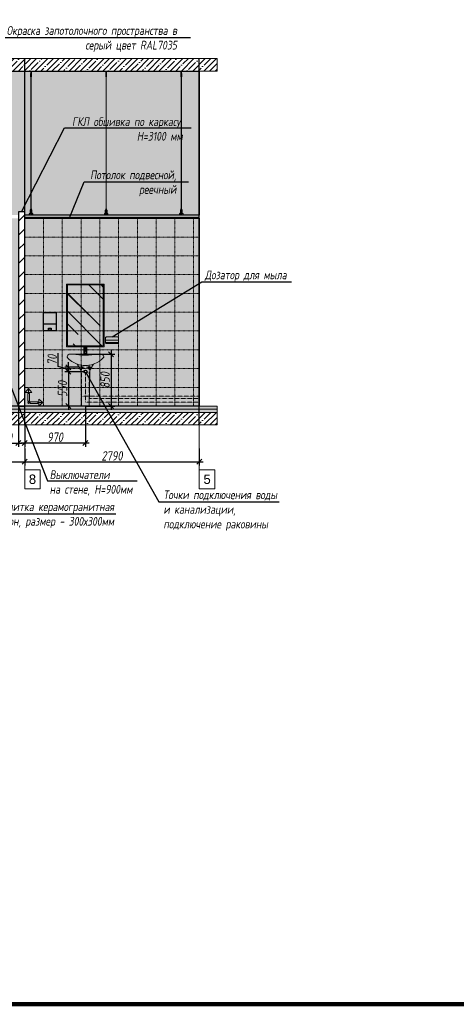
# Model space of a CAD drawing. Header units: millimetres. Extents: x -57162 to 485422, y -209335 to -9481.
# Tile 235 of 256: x 243923 to 250899, y -209335 to -193617. Entities that reach past the tile are written whole.
import ezdxf
from ezdxf import colors
from ezdxf.entities.mleader import LeaderData, LeaderLine
from ezdxf.math import Vec2, Vec3

# ---------------------------------------------------------------- set-up
doc = ezdxf.new("R2010")
doc.units = ezdxf.units.MM
doc.linetypes.add('( Hidden )', pattern=[0.375, 0.25, -0.125])
doc.linetypes.add('DASHDOT', pattern=[25.4, 12.7, -6.35, 0, -6.35])
doc.layers.get('Defpoints').update_dxf_attribs({"color": 31})
for name, color, linetype, lineweight in [('01 Остекление', 152, 'Continuous', 5), ('3_RC_Ceiling', 253, 'Continuous', 5), ('A-DETL-GENF', 7, 'Continuous', 5), ('dim_pot', 128, 'Continuous', 9), ('meb', 26, 'Continuous', 15), ('Сантехнические приборы', 7, 'Continuous', 5)]:
    doc.layers.add(name, color=color, linetype=linetype, lineweight=lineweight)
for name, color, linetype, lineweight, true_color in [('dim_per', 7, 'Continuous', 9, 0x1c3800), ('dim_razv', 7, 'DASHDOT', 9, 0x183018), ('pol', 7, 'Continuous', 15, 0x55666d), ('wall_new', 7, 'Continuous', 30, 0x003d7a)]:
    doc.layers.add(name, color=color, linetype=linetype, lineweight=lineweight, true_color=true_color)
doc.styles.add('fl_iso paper', font='isocpeur.ttf', dxfattribs={"width": 0.8, "oblique": 10})
doc.styles.get("Standard").update_dxf_attribs({"font": 'arial.ttf'})
doc.dimstyles.new('In tre 1_50', dxfattribs={"dimtxt": 150, "dimasz": 80, "dimexe": 60, "dimexo": 10, "dimgap": 20, "dimtad": 1, "dimdec": 0, "dimrnd": 5, "dimzin": 0, "dimdsep": 46, "dimtxsty": 'fl_iso paper', "dimblk": 'OBLIQUE', "dimcen": 0, "dimdle": 60, "dimadec": 0, "dimazin": 0, "dimtfac": 1, "dimtdec": 0, "dimtofl": 0, "dimtmove": 1, "dimatfit": 1, "dimfxl": 40, "dimtolj": 1, "dimtzin": 0, "dimarcsym": 1})

# ---------------------------------------------------------------- blocks, each defined once
blk = doc.blocks.new('_Oblique')
at = {"color": 0, "linetype": 'ByBlock', "lineweight": -2}
blk.add_line((-0.5, -0.5), (0.5, 0.5), dxfattribs=at)
blk = doc.blocks.new('*D848')
at = {"layer": 'Defpoints', "color": 0, "linetype": 'ByBlock', "transparency": 16777216}
for p in [(242363, -200452), (244003, -200452), (244003, -200675)]:
    blk.add_point(p, dxfattribs=at)
at = {"layer": 'dim_razv', "color": 0, "linetype": 'ByBlock', "lineweight": -2, "transparency": 16777216}
for p, q in [((242363, -200462), (242363, -200735)), ((244003, -200462), (244003, -200735)), ((242303, -200675), (244063, -200675))]:
    blk.add_line(p, q, dxfattribs=at)
at = {"layer": 'dim_razv', "color": 0, "linetype": 'ByBlock', "lineweight": -2, "transparency": 16777216, "xscale": 80, "yscale": 80, "zscale": 80, "rotation": 180}
blk.add_blockref('_Oblique', (242363, -200675), dxfattribs=at)
at = {"layer": 'dim_razv', "color": 0, "linetype": 'ByBlock', "lineweight": -2, "transparency": 16777216, "xscale": 80, "yscale": 80, "zscale": 80}
blk.add_blockref('_Oblique', (244003, -200675), dxfattribs=at)
at = {"layer": 'dim_razv', "color": 0, "linetype": 'ByBlock', "transparency": 16777216, "insert": (243183, -200580), "char_height": 150, "attachment_point": 5, "style": 'fl_iso paper'}
blk.add_mtext('\\A1;1640', dxfattribs=at)
blk = doc.blocks.new('*D849')
at = {"layer": 'Defpoints', "color": 0, "linetype": 'ByBlock', "transparency": 16777216}
for p in [(244003, -200452), (246793, -200452), (246793, -200675)]:
    blk.add_point(p, dxfattribs=at)
at = {"layer": 'dim_razv', "color": 0, "linetype": 'ByBlock', "lineweight": -2, "transparency": 16777216}
for p, q in [((244003, -200462), (244003, -200735)), ((246793, -200462), (246793, -200735)), ((243943, -200675), (246853, -200675))]:
    blk.add_line(p, q, dxfattribs=at)
at = {"layer": 'dim_razv', "color": 0, "linetype": 'ByBlock', "lineweight": -2, "transparency": 16777216, "xscale": 80, "yscale": 80, "zscale": 80, "rotation": 180}
blk.add_blockref('_Oblique', (244003, -200675), dxfattribs=at)
at = {"layer": 'dim_razv', "color": 0, "linetype": 'ByBlock', "lineweight": -2, "transparency": 16777216, "xscale": 80, "yscale": 80, "zscale": 80}
blk.add_blockref('_Oblique', (246793, -200675), dxfattribs=at)
at = {"layer": 'dim_razv', "color": 0, "linetype": 'ByBlock', "transparency": 16777216, "insert": (245398, -200580), "char_height": 150, "attachment_point": 5, "style": 'fl_iso paper'}
blk.add_mtext('\\A1;2790', dxfattribs=at)
blk = doc.blocks.new('*U906')
at = {"layer": '3_RC_Ceiling', "ltscale": 20}
for p, q in [((490275, -63310), (490275, -63370)), ((490280, -63305), (490280, -63324)), ((490285, -63310), (490285, -63370)), ((490272, -63363), (490278, -63363)), ((490272, -63391), (490278, -63391)), ((490285, -63348), (490275, -63348)), ((490285, -63370), (490275, -63370)), ((490278, -63349), (490278, -63370)), ((490278, -63398), (490278, -63357)), ((490278, -65492), (490278, -63404)), ((490282, -63349), (490282, -63370)), ((490282, -63398), (490282, -63357)), ((490282, -63363), (490287, -63363)), ((490282, -63391), (490287, -63391)), ((490282, -65492), (490282, -63404)), ((490272, -65524), (490278, -65524)), ((490278, -65511), (490278, -65483)), ((490278, -65559), (490278, -65519)), ((490282, -65511), (490282, -65483)), ((490282, -65559), (490282, -65519)), ((490282, -65524), (490287, -65524)), ((490272, -65553), (490278, -65553)), ((490286, -65569), (490274, -65569)), ((490274, -65587), (490274, -65598)), ((490274, -65598), (490274, -65604)), ((490276, -65575), (490276, -65571)), ((490278, -65571), (490277, -65571)), ((490277, -65575), (490277, -65571)), ((490278, -65575), (490277, -65575)), ((490278, -65575), (490277, -65575)), ((490278, -65583), (490278, -65566)), ((490282, -65553), (490287, -65553)), ((490282, -65583), (490282, -65566)), ((490283, -65571), (490282, -65571)), ((490282, -65575), (490282, -65571)), ((490283, -65575), (490282, -65575)), ((490282, -65575), (490282, -65575)), ((490283, -65575), (490283, -65571)), ((490286, -65587), (490286, -65598)), ((490286, -65598), (490286, -65604))]:
    blk.add_line(p, q, dxfattribs=at)
at = {"layer": '3_RC_Ceiling', "ltscale": 20, "elevation": -5}
blk.add_lwpolyline([(490272, -63352), (490272, -63403, 0.311691), (490287, -63403), (490287, -63352, 0.333333)], format="xyb", close=True, dxfattribs=at)
at = {"layer": '3_RC_Ceiling', "ltscale": 20}
for points in [[(490282, -63358, 0.15158), (490282, -63357, 0.106977), (490281, -63357, 0.07462), (490281, -63356, 0.061287), (490280, -63356, 0.061287), (490279, -63356, 0.07462), (490278, -63357, 0.106977), (490278, -63357, 0.15158), (490278, -63358, 0.156429), (490278, -63358, 0.106977)], [(490282, -63397, -0.15158), (490282, -63398, -0.106977), (490281, -63398, -0.07462), (490281, -63398, -0.061287), (490280, -63399, -0.061287), (490279, -63398, -0.07462), (490278, -63398, -0.106977), (490278, -63398, -0.15158), (490278, -63397, -0.156429), (490278, -63397, -0.106977)], [(490282, -63358, -0.164855), (490282, -63358, -0.106977)], [(490282, -63397, -0.164855), (490282, -63397, -0.15158)], [(490287, -65525, -0.160742), (490294, -65538), (490294, -65568, 0.196304), (490301, -65586, -0.186577), (490302, -65588, 0.403263), (490303, -65589), (490303, -65589, 0.315299), (490305, -65588), (490305, -65588, -0.253979), (490306, -65587, -0.113914), (490307, -65587, -0.349227), (490308, -65588), (490308, -65590, -0.065543), (490308, -65592), (490306, -65597, -0.339454), (490296, -65604), (490263, -65604, -0.339454), (490254, -65597), (490252, -65592, -0.065543), (490252, -65590), (490252, -65588, -0.349227), (490253, -65587, -0.113914), (490254, -65587, -0.253979), (490255, -65588), (490255, -65588, 0.315299), (490256, -65589), (490256, -65589, 0.403263), (490258, -65588, -0.186577), (490259, -65586, 0.196304), (490266, -65568), (490266, -65538, -0.160742), (490272, -65525)], [(490282, -65519, 0.15158), (490282, -65519, 0.106977), (490281, -65518, 0.07462), (490281, -65518, 0.061287), (490280, -65518, 0.061287), (490279, -65518, 0.07462), (490278, -65518, 0.106977), (490278, -65519, 0.15158), (490278, -65519, 0.156429), (490278, -65520, 0.106977)], [(490282, -65519, -0.164855), (490282, -65520, -0.106977)], [(490286, -65589), (490286, -65589, 0.414214), (490287, -65588), (490287, -65587, 0.414214), (490286, -65587), (490273, -65587, 0.414214), (490273, -65587), (490273, -65588, 0.414214), (490273, -65589), (490274, -65589)], [(490286, -65596), (490286, -65596, -0.414214), (490287, -65596), (490287, -65597, -0.414214), (490286, -65598), (490273, -65598, -0.414214), (490273, -65597), (490273, -65596, -0.414214), (490273, -65596), (490274, -65596)], [(490286, -65604), (490286, -65605, -0.414214), (490283, -65608), (490277, -65608, -0.414214), (490274, -65605), (490274, -65604)], [(490282, -65559, -0.15158), (490282, -65559, -0.106977), (490281, -65560, -0.07462), (490281, -65560, -0.061287), (490280, -65560, -0.061287), (490279, -65560, -0.07462), (490278, -65560, -0.106977), (490278, -65559, -0.15158), (490278, -65559, -0.156429), (490278, -65558, -0.106977)], [(490282, -65558, -0.164855), (490282, -65559, -0.15158)]]:
    blk.add_lwpolyline(points, format="xyb", dxfattribs=at)
blk.add_lwpolyline([(490272, -65513), (490272, -65564, 0.311691), (490287, -65564), (490287, -65513, 0.333333)], format="xyb", close=True, dxfattribs=at)
at = {"layer": '3_RC_Ceiling', "ltscale": 20, "const_width": 2.22}
blk.add_lwpolyline([(490308, -65585, -1), (490312, -65585), (490312, -65586, -0.267949), (490311, -65587, 0.57735), (490311, -65590, -0.267949), (490312, -65591), (490312, -65594, -0.267949), (490311, -65595, 0.57735), (490311, -65597, -0.267949), (490312, -65599), (490312, -65601, -0.267949), (490311, -65602, 0.57735), (490311, -65605, -0.267949), (490312, -65606), (490312, -65609, -0.414214), (490311, -65610), (490304, -65610, -0.247529), (490303, -65610, 0.247529), (490302, -65609), (490298, -65609, 0.247529), (490297, -65610, -0.247529), (490296, -65610), (490282, -65610, -0.267949), (490281, -65610, 0.57735), (490279, -65610, -0.267949), (490277, -65610), (490264, -65610, -0.247529), (490263, -65610, 0.247529), (490261, -65609), (490258, -65609, 0.247529), (490256, -65610, -0.247529), (490255, -65610), (490249, -65610, -0.414214), (490248, -65609), (490248, -65606, -0.267949), (490248, -65605, 0.57735), (490248, -65602, -0.267949), (490248, -65601), (490248, -65599, -0.267949), (490248, -65597, 0.57735), (490248, -65595, -0.267949), (490248, -65594), (490248, -65591, -0.267949), (490248, -65590, 0.57735), (490248, -65587, -0.267949), (490248, -65586), (490248, -65585, -1), (490252, -65585, -1)], format="xyb", dxfattribs=at)
at = {"layer": '3_RC_Ceiling', "ltscale": 20, "flags": 128}
blk.add_lwpolyline([(490286, -65587, -0.414214), (490286, -65586), (490287, -65586), (490287, -65573), (490286, -65573, -0.414214), (490286, -65573), (490286, -65568), (490274, -65568), (490274, -65573, -0.414214), (490274, -65573), (490273, -65573), (490273, -65586), (490274, -65586, -0.414214), (490274, -65587)], format="xyb", dxfattribs=at)
at = {"layer": '3_RC_Ceiling', "ltscale": 20}
for centre in [(490280, -63366), (490280, -63386), (490280, -65528), (490280, -65548)]:
    blk.add_circle(centre, 1.6, dxfattribs=at)
for centre, radius, start, end in [((490280, -63376), 2.8, 131.8117, 228.1912), ((490280, -63376), 2.8, 131.8117, 228.1912), ((490280, -63376), 2.8, 48.191, 131.8117), ((490280, -63376), 2.8, 228.1912, 311.8118), ((490280, -63376), 2.8, 311.8118, 48.191), ((490280, -65538), 2.8, 131.8117, 228.1912), ((490280, -65538), 2.8, 131.8117, 228.1912), ((490280, -65538), 2.8, 48.191, 131.8117), ((490280, -65538), 2.8, 228.1912, 311.8118), ((490280, -65538), 2.8, 311.8118, 48.191), ((490277, -65571), 0.5, 90.0014, 180.0014), ((490277, -65575), 0.5, 180.0014, 270.0014), ((490279, -65582), 1.44, 219.6407, 243.4364), ((490280, -65581), 2.48, 243.4364, 258.3005), ((490278, -65583), 0.531, 180.0014, 219.6407), ((490280, -65580), 3.99, 258.3005, 270.0014), ((490280, -65580), 3.99, 270.0014, 281.7023), ((490280, -65581), 2.48, 281.7023, 296.5665), ((490281, -65582), 1.44, 296.5665, 320.3621), ((490281, -65583), 0.531, 320.3621, 0.0014), ((490283, -65571), 0.5, 0.0014, 90.0014), ((490283, -65575), 0.5, 270.0014, 0.0014)]:
    blk.add_arc(centre, radius, start, end, dxfattribs=at)
blk = doc.blocks.new('*D947')
at = {"layer": 'Defpoints', "color": 0, "linetype": 'ByBlock', "transparency": 16777216}
for p in [(243443, -199786), (243903, -199786), (243903, -200376)]:
    blk.add_point(p, dxfattribs=at)
at = {"layer": 'dim_razv', "color": 0, "linetype": 'ByBlock', "lineweight": -2, "transparency": 16777216}
for p, q in [((243443, -199796), (243443, -200436)), ((243903, -199796), (243903, -200436)), ((243383, -200376), (243963, -200376))]:
    blk.add_line(p, q, dxfattribs=at)
at = {"layer": 'dim_razv', "color": 0, "linetype": 'ByBlock', "lineweight": -2, "transparency": 16777216, "xscale": 80, "yscale": 80, "zscale": 80, "rotation": 180}
blk.add_blockref('_Oblique', (243443, -200376), dxfattribs=at)
at = {"layer": 'dim_razv', "color": 0, "linetype": 'ByBlock', "lineweight": -2, "transparency": 16777216, "xscale": 80, "yscale": 80, "zscale": 80}
blk.add_blockref('_Oblique', (243903, -200376), dxfattribs=at)
at = {"layer": 'dim_razv', "color": 0, "linetype": 'ByBlock', "transparency": 16777216, "insert": (243673, -200281), "char_height": 150, "attachment_point": 5, "style": 'fl_iso paper'}
blk.add_mtext('\\A1;460', dxfattribs=at)
blk = doc.blocks.new('*U949')
at = {"layer": 'dim_razv', "color": 253, "ltscale": 0.3, "transparency": 33554687}
blk.add_lwpolyline([(0, -1500), (0, 1500)], dxfattribs=at)
blk = doc.blocks.new('*U950')
at = {"layer": 'dim_pot', "color": 0, "linetype": 'ByBlock', "lineweight": -2, "transparency": 16777216}
for p in [(0, 0), (300, 0), (600, 0), (900, 0), (1200, 0), (1500, 0), (1800, 0), (2100, 0), (2400, 0)]:
    blk.add_blockref('*U949', p, dxfattribs=at)
blk = doc.blocks.new('1')
at = {"layer": 'pol', "linetype": 'ByBlock'}
h = blk.add_hatch(color=1, dxfattribs=at)
h.paths.add_polyline_path([(35776, 73135), (35803, 73135), (35803, 73259), (35776, 73259)])
h.paths.add_polyline_path([(35790, 73275), (35843, 73275), (35790, 73338)])
h.paths.add_polyline_path([(35790, 73275), (35736, 73275), (35790, 73338)])
edge = h.paths.add_edge_path()
edge.add_arc((35790, 73111), 13.4, 0, 360)
h = blk.add_hatch(color=1, dxfattribs=at)
h.paths.add_polyline_path([(35813, 73097), (35813, 73124), (35937, 73124), (35937, 73097)])
h.paths.add_polyline_path([(35952, 73111), (35952, 73164), (36016, 73111)])
h.paths.add_polyline_path([(35952, 73111), (35952, 73057), (36016, 73111)])
at = {"layer": 'pol', "color": 1, "linetype": 'ByBlock'}
for points in [[(35790, 73275), (35736, 73275), (35790, 73338), (35790, 73275)], [(35790, 73275), (35843, 73275), (35790, 73338), (35790, 73275)], [(35952, 73111), (35952, 73164), (36016, 73111), (35952, 73111)], [(35952, 73111), (35952, 73057), (36016, 73111), (35952, 73111)]]:
    blk.add_lwpolyline(points, dxfattribs=at)
for points in [[(35776, 73135), (35803, 73135), (35803, 73259), (35776, 73259)], [(35813, 73097), (35813, 73124), (35937, 73124), (35937, 73097)]]:
    blk.add_lwpolyline(points, close=True, dxfattribs=at)
blk.add_circle((35790, 73111), 13.4, dxfattribs=at)
blk = doc.blocks.new('*D1978')
at = {"layer": 'Defpoints', "color": 0, "linetype": 'ByBlock', "transparency": 16777216}
for p in [(244973, -199786), (244003, -200086), (244003, -200376)]:
    blk.add_point(p, dxfattribs=at)
at = {"layer": 'dim_razv', "color": 0, "linetype": 'ByBlock', "lineweight": -2, "transparency": 16777216}
for p, q in [((244973, -199796), (244973, -200436)), ((244003, -200096), (244003, -200436)), ((245033, -200376), (243943, -200376))]:
    blk.add_line(p, q, dxfattribs=at)
at = {"layer": 'dim_razv', "color": 0, "linetype": 'ByBlock', "lineweight": -2, "transparency": 16777216, "xscale": 80, "yscale": 80, "zscale": 80, "rotation": 180}
blk.add_blockref('_Oblique', (244003, -200376), dxfattribs=at)
at = {"layer": 'dim_razv', "color": 0, "linetype": 'ByBlock', "lineweight": -2, "transparency": 16777216, "xscale": 80, "yscale": 80, "zscale": 80}
blk.add_blockref('_Oblique', (244973, -200376), dxfattribs=at)
at = {"layer": 'dim_razv', "color": 0, "linetype": 'ByBlock', "transparency": 16777216, "insert": (244488, -200281), "char_height": 150, "attachment_point": 5, "style": 'fl_iso paper'}
blk.add_mtext('\\A1;970', dxfattribs=at)
blk = doc.blocks.new('*D1979')
at = {"layer": 'Defpoints', "color": 0, "linetype": 'ByBlock', "transparency": 16777216}
for p in [(244973, -198958), (244973, -199786), (245382, -199786)]:
    blk.add_point(p, dxfattribs=at)
at = {"layer": 'dim_razv', "color": 0, "linetype": 'ByBlock', "lineweight": -2, "transparency": 16777216}
for p, q in [((244983, -198958), (245442, -198958)), ((245382, -198898), (245382, -199846)), ((244983, -199786), (245442, -199786))]:
    blk.add_line(p, q, dxfattribs=at)
at = {"layer": 'dim_razv', "color": 0, "linetype": 'ByBlock', "lineweight": -2, "transparency": 16777216, "xscale": 80, "yscale": 80, "zscale": 80}
for p, rotation in [((245382, -198958), 90), ((245382, -199786), 270)]:
    blk.add_blockref('_Oblique', p, dxfattribs=dict(at, rotation=rotation))
at = {"layer": 'dim_razv', "color": 0, "linetype": 'ByBlock', "transparency": 16777216, "insert": (245287, -199372), "char_height": 150, "attachment_point": 5, "rotation": 90, "style": 'fl_iso paper'}
blk.add_mtext('\\A1;850', dxfattribs=at)
blk = doc.blocks.new('*D1980')
at = {"layer": 'Defpoints', "color": 0, "linetype": 'ByBlock', "transparency": 16777216}
for p in [(244973, -199236), (244702, -199786), (244910, -199786)]:
    blk.add_point(p, dxfattribs=at)
at = {"layer": 'dim_razv', "color": 0, "linetype": 'ByBlock', "lineweight": -2, "transparency": 16777216}
for p, q in [((244963, -199236), (244642, -199236)), ((244702, -199176), (244702, -199846)), ((244900, -199786), (244642, -199786))]:
    blk.add_line(p, q, dxfattribs=at)
at = {"layer": 'dim_razv', "color": 0, "linetype": 'ByBlock', "lineweight": -2, "transparency": 16777216, "xscale": 80, "yscale": 80, "zscale": 80}
for p, rotation in [((244702, -199236), 90), ((244702, -199786), 270)]:
    blk.add_blockref('_Oblique', p, dxfattribs=dict(at, rotation=rotation))
at = {"layer": 'dim_razv', "color": 0, "linetype": 'ByBlock', "transparency": 16777216, "insert": (244607, -199511), "char_height": 150, "attachment_point": 5, "rotation": 90, "style": 'fl_iso paper'}
blk.add_mtext('\\A1;550', dxfattribs=at)
blk = doc.blocks.new('*D1981')
at = {"layer": 'Defpoints', "color": 0, "linetype": 'ByBlock', "transparency": 16777216}
for p in [(244702, -199166), (244802, -199236), (244872, -199166)]:
    blk.add_point(p, dxfattribs=at)
at = {"layer": 'dim_razv', "color": 0, "linetype": 'ByBlock', "lineweight": -2, "transparency": 16777216}
for p, q in [((244537, -199152), (244537, -198941)), ((244702, -199166), (244702, -199086)), ((244702, -199201), (244537, -199152)), ((244862, -199166), (244642, -199166)), ((244792, -199236), (244642, -199236)), ((244702, -199236), (244702, -199166)), ((244702, -199236), (244702, -199316))]:
    blk.add_line(p, q, dxfattribs=at)
at = {"layer": 'dim_razv', "color": 0, "linetype": 'ByBlock', "lineweight": -2, "transparency": 16777216, "xscale": 80, "yscale": 80, "zscale": 80}
for p, rotation in [((244702, -199166), 270), ((244702, -199236), 90)]:
    blk.add_blockref('_Oblique', p, dxfattribs=dict(at, rotation=rotation))
at = {"layer": 'dim_razv', "color": 0, "linetype": 'ByBlock', "transparency": 16777216, "insert": (244442, -199047), "char_height": 150, "attachment_point": 5, "rotation": 90, "style": 'fl_iso paper'}
blk.add_mtext('\\A1;70', dxfattribs=at)

msp = doc.modelspace()

# ---------------------------------------------------------------- hatches: boundary and pattern name
at = {"ltscale": 5, "true_color": 0xfafafa}
h = msp.add_hatch(color=7, dxfattribs=at)
h.dxf.hatch_style = 1
h.paths.add_polyline_path([(244503.5, -198470.1), (244503.5, -198291.3), (244301.5, -198291.3), (244301.5, -198470.1)])
at = {"ltscale": 5, "true_color": 0xa3a3a3}
h = msp.add_hatch(color=253, dxfattribs=at)
h.dxf.hatch_style = 1
h.paths.add_polyline_path([(244503.5, -198470.1), (244301.5, -198470.1), (244301.5, -198586.3), (244381.9, -198586.3), (244381.9, -198542.2), (244423.1, -198542.2), (244423.1, -198586.3), (244503.5, -198586.3)])
at = {"layer": '01 Остекление', "linetype": 'ByBlock', "true_color": 0x7f7f7f, "transparency": 33554585}
h = msp.add_hatch(dxfattribs=at)
h.set_pattern_fill('AR-RROOF', color=8, scale=20, angle=-45, style=0)
h.set_pattern_definition([(315, (123580.3, 46689.5), (1149.4728, -431.0523), [7620, -1016, 2540, -508]), (315, (124237.66, 46391.34), (118.5394, 836.9599), [1524, -167.64, 3048, -381]), (315, (124065.24, 46815.2), (2108.56414, -1627.2224), [4064, -711.2, 2032, -508])])
h.paths.add_polyline_path([(244687.5, -197851.7), (245257.5, -197851.7), (245257.5, -198821.7), (244687.5, -198821.7)])
at = {"layer": 'A-DETL-GENF'}
h = msp.add_hatch(dxfattribs=at)
h.set_pattern_fill('ANSI35', color=256, scale=20, style=0)
h.set_pattern_definition([(45, (117373.31, -201977.55), (-89.80256, 89.80256), []), (45, (117463.12, -201977.55), (-89.80256, 89.80256), [158.75, -31.75, 0, -31.75])])
h.paths.add_polyline_path([(237447.5, -194436.3), (247078, -194436.3), (247078, -194236.3), (237447.5, -194236.3)])
h = msp.add_hatch(dxfattribs=at)
h.set_pattern_fill('AR-CONC', color=256, style=0)
h.set_pattern_definition([(50, (117373.31, -207627.55), (182.18467, -15.93909), [19.05, -209.55]), (355, (117373.31, -207627.55), (-35.24342, 191.05685), [15.24, -167.64058]), (100.45144, (117388.5, -207628.88), (146.94125, 175.11775), [16.19, -178.09024]), (46.1842, (117373.31, -207576.75), (271.07904, -42.04233), [28.575, -314.325]), (96.63556, (117395.9, -207580.25), (237.40413, 247.4261), [24.285, -267.1356]), (351.18415, (117373.3, -207576.75), (237.40413, 247.4261), [22.85997, -251.45973]), (21, (117398.71, -207589.45), (151.61439, -102.2652), [19.05, -209.55]), (326, (117398.71, -207589.45), (61.80203, 184.18797), [15.24, -167.64]), (71.45144, (117411.35, -207597.97), (213.41642, 81.92277), [16.19, -178.08994]), (37.5, (117373.313, -207627.55), (3.088603, 84.55504), [0, -165.608, 0, -170.18, 0, -168.275]), (7.5, (117373.31, -207627.55), (66.81966, 100.180575), [0, -97.028, 0, -161.798, 0, -64.135]), (327.5, (117316.67, -207627.55), (135.590595, -5.728744), [0, -63.5, 0, -198.12, 0, -262.89]), (317.5, (117291.27, -207627.55), (148.12918, 25.42649), [0, -82.55, 0, -131.572, 0, -186.69])])
h.paths.add_polyline_path([(237447.5, -199836.3), (247078, -199836.3), (247078, -199786.3), (237447.5, -199786.3)])
h = msp.add_hatch(dxfattribs=at)
h.set_pattern_fill('ANSI35', color=256, scale=10, style=0)
h.set_pattern_definition([(45, (117373.313, -207627.55), (-44.90128, 44.90128), []), (45, (117418.215, -207627.55), (-44.90128, 44.90128), [79.375, -15.875, 0, -15.875])])
h.paths.add_polyline_path([(247078, -199886.3), (237447.5, -199886.3), (237447.5, -199836.3), (247078, -199836.3)])
h = msp.add_hatch(dxfattribs=at)
h.set_pattern_fill('ANSI35', color=256, scale=20, style=0)
h.set_pattern_definition([(45, (117373.31, -207627.55), (-89.80256, 89.80256), []), (45, (117463.12, -207627.55), (-89.80256, 89.80256), [158.75, -31.75, 0, -31.75])])
h.paths.add_polyline_path([(237447.5, -200086.3), (247078, -200086.3), (247078, -199886.3), (237447.5, -199886.3)])
at = {"layer": 'dim_razv', "linetype": 'ByBlock', "true_color": 0xd9d9d9, "transparency": 33554687}
h = msp.add_hatch(color=254, dxfattribs=at)
h.dxf.hatch_style = 1
h.paths.add_polyline_path([(237932.5, -196686.3), (238032.5, -196686.3), (238032.5, -196736.3), (243902.5, -196736.3), (243902.5, -196686.3), (244002.5, -196686.3), (244002.5, -196736.3), (246792.5, -196736.3), (246792.5, -194436.3), (237932.5, -194436.3)])
at = {"layer": 'dim_razv', "true_color": 0xffffff, "transparency": 33554687}
h = msp.add_hatch(dxfattribs=at)
h.set_pattern_fill('AR-SAND', scale=2, angle=315)
h.set_pattern_definition([(352.5, (120932.77, 10341.21), (66.950698, 71.47627), [0, -77.216, 0, -86.36, 0, -82.55]), (322.5, (120932.77, 10341.21), (164.94657, 37.802186), [0, -41.656, 0, -69.596, 0, -26.67]), (282.5, (120888.59, 10385.395), (112.066462, -111.659965), [0, -25.4, 0, -91.44, 0, -119.38]), (272.5, (120888.59, 10385.4), (139.51016, -76.45622), [0, -12.7, 0, -59.944, 0, -68.58])])
h.paths.add_polyline_path([(243442.5, -197506.3), (242582.5, -197506.3), (242582.5, -199786.3), (243442.5, -199786.3)], flags=16)
h.paths.add_polyline_path([(244002.5, -196786.3), (244002.5, -199786.3), (246792.5, -199786.3), (246792.5, -196786.3)])
h.paths.add_polyline_path([(238032.5, -196786.3), (238032.5, -199786.3), (243902.5, -199786.3), (243902.5, -196786.3)])
at = {"layer": 'wall_new', "linetype": 'ByBlock', "lineweight": 5}
h = msp.add_hatch(dxfattribs=at)
h.set_pattern_fill('ANSI31', color=256, scale=50)
h.set_pattern_definition([(45, (85873.8, -276284.8), (-112.2532, 112.2532), [])])
h.paths.add_polyline_path([(243902.5, -199786.3), (244002.5, -199786.3), (244002.5, -196686.3), (243902.5, -196686.3)])

# ---------------------------------------------------------------- linework, layer by layer
at = {"lineweight": 13}
for points in [[(237447.5, -194436.3), (247078, -194436.3), (247078, -194236.3), (237447.5, -194236.3)], [(237447.5, -199836.3), (247078, -199836.3), (247078, -199786.3), (237447.5, -199786.3)], [(247078, -199886.3), (237447.5, -199886.3), (237447.5, -199836.3), (247078, -199836.3)], [(237447.5, -200086.3), (247078, -200086.3), (247078, -199886.3), (237447.5, -199886.3)]]:
    msp.add_lwpolyline(points, close=True, dxfattribs=at)
at = {"lineweight": 30}
for points in [[(244002.5, -200086.3), (244002.5, -194236.3)], [(246792.5, -200086.3), (246792.5, -194236.3)]]:
    msp.add_lwpolyline(points, dxfattribs=at)
at = {"linetype": 'ByBlock'}
for points in [[(237932.5, -196736.3), (237932.5, -194436.3), (246792.5, -194436.3), (246792.5, -196736.3), (244002.5, -196736.3)], [(244002.5, -196786.3), (246792.5, -196786.3), (246792.5, -199786.3), (237932.5, -199786.3), (237932.5, -196786.3)]]:
    msp.add_lwpolyline(points, dxfattribs=at)
at = {"lineweight": 13}
for points in [[(244002.5, -196771.3), (246792.5, -196771.3), (246792.5, -196736.3), (244002.5, -196736.3)], [(244002.5, -196786.3), (246792.5, -196786.3), (246792.5, -196771.3), (244002.5, -196771.3)]]:
    msp.add_lwpolyline(points, dxfattribs=at)
at = {"color": 0, "ltscale": 5}
for points in [[(244301.5, -198291.3), (244503.5, -198291.3), (244503.5, -198586.3), (244423.1, -198586.3)], [(244381.9, -198586.3), (244301.5, -198586.3), (244301.5, -198291.3)], [(244301.5, -198470.1), (244503.5, -198470.1)], [(244381.9, -198586.3), (244381.9, -198542.2), (244423.1, -198542.2), (244423.1, -198586.3)], [(244381.9, -198568), (244423.1, -198568)]]:
    msp.add_lwpolyline(points, dxfattribs=at)
at = {"color": 242, "lineweight": 30, "ltscale": 5, "true_color": 0xcd2027}
msp.add_circle((244912.9, -199166.3), 11.4, dxfattribs=at)
at = {"color": 49, "lineweight": 30, "ltscale": 5, "true_color": 0x4c3f38}
msp.add_circle((244972.9, -199236.3), 25.8, dxfattribs=at)
at = {"color": 172, "lineweight": 30, "ltscale": 5, "true_color": 0x0000d6}
msp.add_circle((245032.9, -199166.3), 12.3, dxfattribs=at)
at = {"layer": 'Defpoints', "color": 1, "lineweight": 100}
msp.add_lwpolyline([(136924.2, -185610.3), (320428.3, -185610.3), (320428.3, -209334.7), (136924.2, -209334.7)], close=True, dxfattribs=at)
at = {"layer": 'dim_razv', "color": 253, "ltscale": 0.3, "transparency": 33554687}
for points in [[(246792.5, -196786.3), (244002.5, -196786.3)], [(246792.5, -197086.3), (244002.5, -197086.3)], [(246792.5, -197386.3), (244002.5, -197386.3)], [(244002.5, -197686.3), (246792.5, -197686.3)], [(244002.5, -197986.3), (246792.5, -197986.3)], [(244002.5, -198286.3), (246792.5, -198286.3)], [(244002.5, -198586.3), (246792.5, -198586.3)], [(244002.5, -198886.3), (246792.5, -198886.3)], [(244002.5, -199186.3), (246792.5, -199186.3)], [(244002.5, -199486.3), (246792.5, -199486.3)]]:
    msp.add_lwpolyline(points, dxfattribs=at)
at = {"layer": 'dim_razv', "color": 10, "linetype": 'ByBlock'}
for points in [[(244912.9, -199207.4), (244912.9, -199125.2)], [(244871.7, -199166.3), (244954, -199166.3)]]:
    msp.add_lwpolyline(points, dxfattribs=at)
at = {"layer": 'dim_razv', "color": 172, "linetype": 'ByBlock', "true_color": 0x0000d6}
for points in [[(245032.9, -199207.4), (245032.9, -199125.2)], [(244991.7, -199166.3), (245074, -199166.3)]]:
    msp.add_lwpolyline(points, dxfattribs=at)
at = {"layer": 'dim_razv', "color": 10, "linetype": '( Hidden )', "lineweight": 0, "ltscale": 15, "transparency": 33554585}
msp.add_lwpolyline([(244912.9, -199236.3), (244912.9, -199624.3), (246792.5, -199624.3)], dxfattribs=at)
at = {"layer": 'dim_razv', "color": 49, "linetype": '( Hidden )', "lineweight": 0, "ltscale": 15, "true_color": 0x4c3f38, "transparency": 33554585}
msp.add_lwpolyline([(246792.5, -199720), (244973.2, -199720), (244973.2, -199266.3)], dxfattribs=at)
at = {"layer": 'dim_razv', "color": 172, "linetype": '( Hidden )', "lineweight": 0, "ltscale": 15, "true_color": 0x0000d6, "transparency": 33554585}
msp.add_lwpolyline([(246792.5, -199665), (245032.9, -199665), (245032.9, -199236.3)], dxfattribs=at)
at = {"layer": 'meb', "color": 5, "true_color": 0x0505ff}
for points in [[(244002.5, -199799.8), (244002.5, -201104)], [(246792.5, -199799.8), (246792.5, -201104)]]:
    msp.add_lwpolyline(points, dxfattribs=at)
for points in [[(244002.5, -201104), (244252.5, -201104), (244252.5, -200804), (244002.5, -200804)], [(246792.5, -201104), (247042.5, -201104), (247042.5, -200804), (246792.5, -200804)]]:
    msp.add_lwpolyline(points, close=True, dxfattribs=at)
at = {"layer": 'wall_new', "linetype": 'ByBlock'}
msp.add_lwpolyline([(243902.5, -199786.3), (244002.5, -199786.3), (244002.5, -196686.3), (243902.5, -196686.3)], close=True, dxfattribs=at)
at = {"layer": 'Сантехнические приборы', "lineweight": 0}
for p, q in [((244947.5, -198881.8), (244947.5, -198883.7)), ((244947.5, -198883.7), (244947.5, -198958.2)), ((244957.8, -198883.7), (244947.5, -198883.7)), ((244997.5, -198958.2), (244947.5, -198958.2)), ((244947.8, -198855.9), (244947.8, -198875.4)), ((244947.8, -198875.4), (244951.6, -198875.4)), ((244947.8, -198875.4), (244951.4, -198875.4)), ((244951.4, -198875.4), (244965.3, -198875.4)), ((244951.8, -198851.9), (244952.8, -198851.9)), ((244952.8, -198851.9), (244952.8, -198851)), ((244952.8, -198851.9), (244965.8, -198851.9)), ((244957.8, -198883.7), (244957.8, -198940)), ((244957.8, -198906.7), (244957.8, -198896.8)), ((244987.3, -198940), (244957.8, -198940)), ((244959.7, -198901.7), (244959.7, -198892.6)), ((244964.2, -198875.4), (244966.3, -198845.5)), ((244966.3, -198845.5), (244966.6, -198840.1)), ((244968.1, -198869), (244970.2, -198845.2)), ((244976.8, -198869), (244968.1, -198869)), ((244969.6, -198851.9), (244972.8, -198851.9)), ((244970.2, -198845.2), (244970.5, -198840.1)), ((244975, -198851.9), (244972.8, -198851.9)), ((244976.8, -198869), (244974.9, -198845.2)), ((244975.3, -198845.2), (244975, -198840.1)), ((244980.8, -198875.4), (244978.8, -198845.5)), ((244979.2, -198845.5), (244978.9, -198840.1)), ((244978.9, -198851.9), (244992.8, -198851.9)), ((244979.7, -198875.4), (244993.4, -198875.4)), ((244985.4, -198901.7), (244985.4, -198892.6)), ((244987.3, -198883.7), (244987.3, -198940)), ((244997.5, -198883.7), (244987.3, -198883.7)), ((244992.8, -198851.9), (244992.8, -198851)), ((244992.8, -198851.9), (244993.8, -198851.9)), ((244993.2, -198875.4), (244997.5, -198875.4)), ((244993.4, -198875.4), (244997.5, -198875.4)), ((244995.3, -198883.7), (244997.5, -198883.7)), ((244997.5, -198881.8), (244997.5, -198883.7)), ((244997.5, -198883.7), (244997.5, -198958.2)), ((244997.8, -198855.1), (244997.8, -198875.4)), ((244910.2, -199786.3), (244902.5, -199251.7)), ((245034.8, -199786.3), (245042.6, -199251.7)), ((244910.2, -199786.3), (244972.5, -199786.3)), ((245034.8, -199786.3), (244972.5, -199786.3))]:
    msp.add_line(p, q, dxfattribs=at)
for points in [[(244672.5, -197836.7), (245272.5, -197836.7), (245272.5, -198836.7), (244672.5, -198836.7), (244672.5, -197836.7)], [(245503.5, -198734.5), (245293.5, -198734.5)], [(245503.5, -198767.6), (245293.5, -198767.6)], [(245398.1, -198787), (245398.1, -198767.6)]]:
    msp.add_lwpolyline(points, dxfattribs=at)
for points in [[(244687.5, -197851.7), (245257.5, -197851.7), (245257.5, -198821.7), (244687.5, -198821.7)], [(245424.7, -198767.6), (245372.1, -198767.6), (245375.3, -198787), (245420.9, -198787)]]:
    msp.add_lwpolyline(points, close=True, dxfattribs=at)
msp.add_lwpolyline([(245488.5, -198682), (245308.5, -198682, 0.4142136), (245293.5, -198697), (245293.5, -198772, 0.4142136), (245308.5, -198787), (245488.5, -198787, 0.4142136), (245503.5, -198772), (245503.5, -198697, 0.4142136)], format="xyb", close=True, dxfattribs=at)
for points in [[(244972.5, -198958.2), (244711.8, -198958.2, 0.1682345), (244689.9, -198974.8), (244680.2, -198998.9), (244680.2, -199004.7, 0.131883), (244842.4, -199117, -0.0272664)], [(244972.5, -198958.2), (245233.2, -198958.2, -0.1682345), (245255.1, -198974.8), (245264.9, -198998.9), (245264.9, -199004.7, -0.131883), (245102.6, -199117, 0.0272664)], [(244902.5, -199251.7, 0.2453567), (244879.1, -199179.8, 0.0835035), (244842.4, -199117, -4.704261)], [(244842.4, -199117, 0.08736), (244972.5, -199139.1, -0.0272664)], [(245102.6, -199117, -0.08736), (244972.5, -199139.1, 0.0272664)], [(245042.6, -199251.7, -0.2453567), (245065.9, -199179.8, -0.0835035), (245102.6, -199117, 4.704261)]]:
    msp.add_lwpolyline(points, format="xyb", dxfattribs=at)
msp.add_polyline3d([(244959.7, -198901.7, 0), (244960.2, -198903.1, 0), (244961.6, -198904.3, 0), (244963.8, -198905.3, 0), (244966.6, -198906.1, 0), (244969.9, -198906.6, 0), (244973.4, -198906.7, 0), (244976.8, -198906.4, 0), (244979.9, -198905.8, 0), (244982.5, -198904.8, 0), (244984.3, -198903.7, 0), (244985.2, -198902.4, 0), (244985.2, -198901, 0), (244984.3, -198899.7, 0), (244982.5, -198898.6, 0), (244979.9, -198897.7, 0), (244976.8, -198897.1, 0), (244973.4, -198896.8, 0), (244969.9, -198896.9, 0), (244966.6, -198897.3, 0), (244963.8, -198898.1, 0), (244961.6, -198899.1, 0), (244960.2, -198900.4, 0), (244959.7, -198901.7, 0)], dxfattribs=at)
for centre, radius, start, end in [((244981.4, -197286.2), 1685.8, 262.66301, 269.69749), ((244947.8, -198881.8), 0.3, 123.91349, 180), ((244942.4, -198873.9), 9.33, 303.91349, 350.31984), ((244951.8, -198855.9), 4, 90, 180), ((244955.8, -198851), 3, 109.26239, 180), ((244972.8, -198899.7), 54.5, 96.82861, 109.26239), ((244972.5, -198889.6), 15.9, 21.77306, 158.22694), ((244973, -198922.3), 32.6, 90.87886, 117.92743), ((244973, -198869), 32.6, 242.07257, 245.82883), ((244972.5, -198838), 73.5, 258.4205, 281.5795), ((244972.8, -198840.1), 6.13, 90, 180), ((244972.8, -198899.7), 54.5, 90, 92.71527), ((244972.8, -198840.1), 2.23, 90, 180), ((244972, -198922.3), 32.6, 62.07257, 89.12114), ((244963.6, -197286.2), 1685.8, 270.30251, 277.33699), ((244972.8, -198840.1), 6.13, 0, 90), ((244972.8, -198840.1), 2.23, 0, 90), ((244972.8, -198899.7), 54.5, 87.65857, 90), ((244972.8, -198899.7), 54.5, 70.73761, 83.54901), ((244972, -198869), 32.6, 294.17117, 297.92743), ((244989.8, -198851), 3, 0, 70.73761), ((245002.6, -198873.9), 9.33, 189.68016, 236.08651), ((244993.8, -198855.9), 4, 18.49006, 90), ((244997.2, -198881.8), 0.3, 0, 56.08651)]:
    msp.add_arc(centre, radius, start, end, dxfattribs=at)

# ---------------------------------------------------------------- block references
at = {"linetype": 'ByBlock', "xscale": 0.9938708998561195, "yscale": 0.9938708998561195, "zscale": 0.9938708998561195}
msp.add_blockref('1', (208494.8, -272392.7), dxfattribs=at)
at = {"layer": '3_RC_Ceiling'}
for p in [(-246175.3, -131126.1), (-244975.3, -131126.1), (-243775.3, -131126.1)]:
    msp.add_blockref('*U906', p, dxfattribs=at)
at = {"layer": 'dim_pot', "linetype": 'ByBlock'}
msp.add_blockref('*U950', (244302.5, -198286.3), dxfattribs=at)

# ---------------------------------------------------------------- texts
at = {"layer": 'meb', "color": 5, "true_color": 0x0505ff, "char_height": 150, "attachment_point": 5}
for s, insert in [('8', (244127.5, -200954)), ('5', (246917.5, -200954))]:
    msp.add_mtext_dynamic_manual_height_columns(s, width=165.776, gutter_width=12.5, heights=[0], dxfattribs=dict(at, insert=insert))

# ---------------------------------------------------------------- dimensions: what is measured, and where the dimension line sits
at = {"layer": 'dim_razv', "linetype": 'ByBlock'}
for base, p1, p2, picture, middle in [((244701.9, -199166.3), (244802.4, -199236.3), (244871.7, -199166.3), '*D1981', (244441.9, -199131.8)), ((244701.9, -199786.3), (244972.9, -199236.3), (244910.2, -199786.3), '*D1980', (244606.9, -199511.3))]:
    dim = msp.add_linear_dim(base=base, p1=p1, p2=p2, angle=90, dimstyle='In tre 1_50', dxfattribs=at)
    dim.commit()
    dim.dimension.update_dxf_attribs({"geometry": picture, "text_midpoint": middle})
dim = msp.add_linear_dim(base=(245381.8, -199786.3), p1=(244972.5, -198958.2), p2=(244972.5, -199786.3), angle=90, text='850', dimstyle='In tre 1_50', dxfattribs=at)
dim.commit()
dim.dimension.update_dxf_attribs({"geometry": '*D1979', "text_midpoint": (245286.8, -199372.3)})
for base, p1, p2, picture, middle in [((243902.5, -200375.5), (243442.5, -199786.3), (243902.5, -199786.3), '*D947', (243672.5, -200280.5)), ((244002.5, -200375.5), (244972.5, -199786.3), (244002.5, -200086.3), '*D1978', (244487.5, -200280.5)), ((244002.5, -200675.4), (242362.5, -200451.9), (244002.5, -200451.9), '*D848', (243182.5, -200580.4)), ((246792.5, -200675.4), (244002.5, -200451.9), (246792.5, -200451.9), '*D849', (245397.5, -200580.4))]:
    dim = msp.add_linear_dim(base=base, p1=p1, p2=p2, dimstyle='In tre 1_50', dxfattribs=at)
    dim.commit()
    dim.dimension.update_dxf_attribs({"geometry": picture, "text_midpoint": middle})

# ---------------------------------------------------------------- leaders
at = {"layer": 'dim_per', "linetype": 'ByBlock'}
ml = msp.add_multileader_mtext('Standard', dxfattribs=at)
ml.set_content('Окраска запотолочного пространства в серый цвет RAL7035', color=256, style='fl_iso paper')
ml.set_leader_properties()
ml.build(insert=Vec2(0, 0))
ml.multileader.update_dxf_attribs({"text_left_attachment_type": 6, "text_right_attachment_type": 6, "dogleg_length": 252.8})
ctx = ml.context
ctx.base_point, ctx.char_height, ctx.plane_origin = Vec3(243693.3, -193902.2), 140, Vec3(248356.8, -197358.2)
ctx.left_attachment, ctx.right_attachment, ctx.text_align_type = 6, 6, 2
notes = []
notes.append((ctx, [(0, (1, 1, 0), (243631.7, -193902.2), (1, 0), 61.6, [(0, [(243182, -195135.1)], 0, [])])]))
ctx.mtext.insert, ctx.mtext.width, ctx.mtext.alignment, ctx.mtext.flow_direction = Vec3(246436, -193720.2), 2929.416, 3, 5
ml = msp.add_multileader_mtext('Standard', dxfattribs=at)
ml.set_content('ГКЛ обшивка по каркасу, \\PН=3100 мм ', color=256, style='fl_iso paper')
ml.set_leader_properties()
ml.build(insert=Vec2(0, 0))
ml.multileader.update_dxf_attribs({"text_left_attachment_type": 6, "text_right_attachment_type": 6, "dogleg_length": 252.8})
ctx = ml.context
ctx.base_point, ctx.char_height, ctx.plane_origin = Vec3(244723.1, -195342.9), 140, Vec3(243737.8, -193374.1)
ctx.left_attachment, ctx.right_attachment, ctx.text_align_type = 6, 6, 2
notes.append((ctx, [(0, (1, 1, 0), (244638.5, -195342.9), (1, 0), 84.6, [(0, [(243952.5, -196686.3)], 0, [])])]))
ctx.mtext.insert, ctx.mtext.alignment, ctx.mtext.flow_direction = Vec3(246527.5, -195174.9), 3, 5
ml = msp.add_multileader_mtext('Standard', dxfattribs=at)
ml.set_content('Потолок подвесной, \\Pреечный', color=256, style='fl_iso paper')
ml.set_leader_properties()
ml.build(insert=Vec2(0, 0))
ml.multileader.update_dxf_attribs({"text_left_attachment_type": 6, "text_right_attachment_type": 6, "dogleg_length": 252.8})
ctx = ml.context
ctx.base_point, ctx.char_height, ctx.plane_origin = Vec3(245036.1, -196206), 140, Vec3(244360.3, -194237.2)
ctx.left_attachment, ctx.right_attachment, ctx.text_align_type = 6, 6, 2
notes.append((ctx, [(0, (1, 1, 0), (244951.5, -196206), (1, 0), 84.6, [(0, [(244714.6, -196786.3)], 0, [])])]))
ctx.mtext.insert, ctx.mtext.alignment, ctx.mtext.flow_direction = Vec3(246426, -196024), 3, 5
ml = msp.add_multileader_mtext('Standard', dxfattribs=at)
ml.set_content('Дозатор для мыла', color=256, style='fl_iso paper')
ml.set_leader_properties()
ml.build(insert=Vec2(0, 0))
ml.multileader.update_dxf_attribs({"text_left_attachment_type": 6, "text_right_attachment_type": 6, "dogleg_length": 252.8})
ctx = ml.context
ctx.base_point, ctx.char_height, ctx.plane_origin = Vec3(246879.5, -197803), 140, Vec3(256922.8, -201345.4)
ctx.left_attachment, ctx.right_attachment = 6, 6
notes.append((ctx, [(1, (1, 1, 0), (246835.5, -197803), (1, 0), 44, [(0, [(245398.5, -198682)], 0, [])])]))
ctx.mtext.insert, ctx.mtext.width, ctx.mtext.flow_direction = Vec3(246881.5, -197621), 1606.354, 5
ml = msp.add_multileader_mtext('Standard', dxfattribs=at)
ml.set_content('Выключатели \\Pна стене, Н=900мм', color=256, style='fl_iso paper')
ml.set_leader_properties()
ml.build(insert=Vec2(0, 0))
ml.multileader.update_dxf_attribs({"text_left_attachment_type": 6, "text_right_attachment_type": 6, "dogleg_length": 252.8})
ctx = ml.context
ctx.base_point, ctx.char_height, ctx.plane_origin = Vec3(244400.1, -200977.9), 140, Vec3(254411.5, -201096.9)
ctx.left_attachment, ctx.right_attachment = 6, 6
notes.append((ctx, [(1, (1, 1, 0), (244367.2, -200977.9), (1, 0), 32.9, [(0, [(243565, -198936.3)], 0, [])])]))
ctx.mtext.insert, ctx.mtext.width, ctx.mtext.flow_direction = Vec3(244402.1, -200809.9), 2183.265, 5
ml = msp.add_multileader_mtext('Standard', dxfattribs=at)
ml.set_content('Точки подключения воды и канализации,\\Pподключение раковины', color=256, style='fl_iso paper')
ml.set_leader_properties()
ml.build(insert=Vec2(0, 0))
ml.multileader.update_dxf_attribs({"text_left_attachment_type": 6, "text_right_attachment_type": 6, "dogleg_length": 252.8})
ctx = ml.context
ctx.base_point, ctx.char_height, ctx.plane_origin = Vec3(246217.6, -201313.1), 140, Vec3(244291.3, -205697.6)
ctx.left_attachment, ctx.right_attachment = 6, 6
notes.append((ctx, [(1, (1, 1, 0), (246146.2, -201313.1), (1, 0), 71.3, [(0, [(244972.9, -199236.3)], 0, [])])]))
ctx.mtext.insert, ctx.mtext.width, ctx.mtext.flow_direction = Vec3(246219.6, -201131.1), 1829.956, 5
ml = msp.add_multileader_mtext('Standard', dxfattribs=at)
ml.set_content('Отделка стен - плитка керамогранитная\\Pрисунок под бетон, размер - 300х300мм', color=256, style='fl_iso paper')
ml.set_leader_properties()
ml.build(insert=Vec2(0, 0))
ml.multileader.update_dxf_attribs({"text_left_attachment_type": 6, "text_right_attachment_type": 6, "dogleg_length": 252.8})
ctx = ml.context
ctx.base_point, ctx.char_height, ctx.plane_origin = Vec3(242394.1, -201502.9), 140, Vec3(246393.4, -199582.8)
ctx.left_attachment, ctx.right_attachment, ctx.text_align_type = 6, 6, 2
notes.append((ctx, [(0, (1, 1, 0), (242344, -201502.9), (1, 0), 50.2, [(0, [(241958.2, -199582.8)], 0, [])])]))
ctx.mtext.insert, ctx.mtext.alignment, ctx.mtext.flow_direction = Vec3(245431, -201320.9), 3, 5
for ctx, leaders in notes:
    for number, flags, end, landing, length, lines in leaders:
        leader = LeaderData()
        leader.index, (leader.has_last_leader_line, leader.has_dogleg_vector, leader.attachment_direction) = number, flags
        leader.last_leader_point, leader.dogleg_vector, leader.dogleg_length = Vec3(end), Vec3(landing), length
        for number, points, colour, breaks in lines:
            line = LeaderLine()
            line.index, line.vertices, line.color, line.breaks = number, Vec3.list(points), colors.encode_raw_color(colour), breaks
            leader.lines.append(line)
        ctx.leaders.append(leader)

doc.saveas('drawing.dxf')
